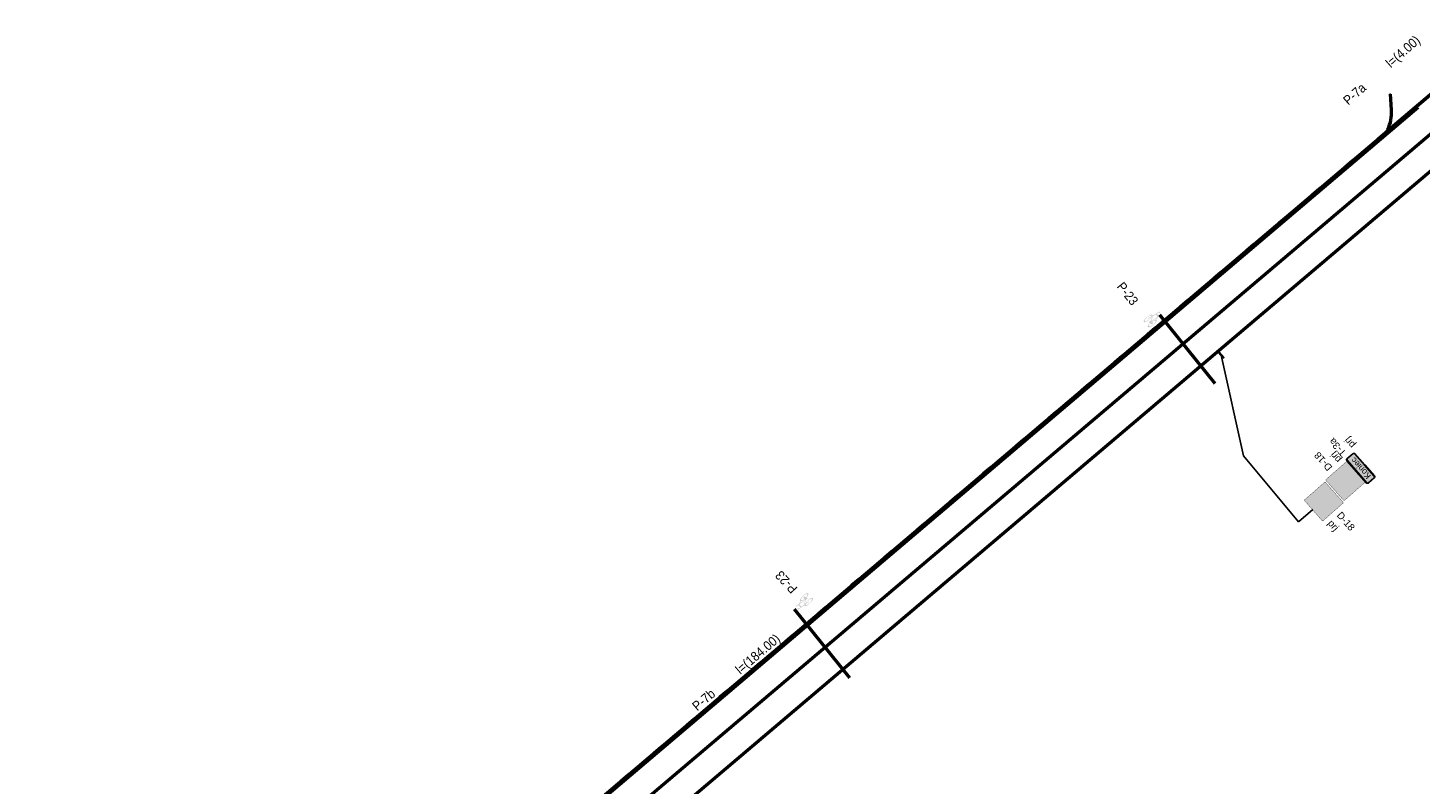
# Model space of a CAD drawing. Header units: metres. Extents: x 7429190 to 7432183, y 5709621 to 5711878.
# Tile 6 of 21: x 7429287 to 7429435, y 5709729 to 5709810. Entities that reach past the tile are written whole.
import ezdxf
from ezdxf.enums import TextEntityAlignment as Align

# ---------------------------------------------------------------- set-up
doc = ezdxf.new("R2010")
doc.units = ezdxf.units.M
doc.layers.add('_Brudnopis', color=22, linetype='Continuous', lineweight=50, plot=False)
doc.layers.add('D_1_KOCIE OCZKA', color=7, linetype='Continuous', lineweight=50)
doc.layers.add('gaPoziome', color=7, linetype='Continuous', lineweight=30)
for name, color, linetype in [('gaPionowe', 7, 'Continuous'), ('zzz.gaHSDlugosc', 7, 'Continuous'), ('zzz.gaHSDodTekst', 7, 'Continuous'), ('zzz.gaHSDomyslna', 7, 'Continuous'), ('zzz.gaHSKilometraz', 7, 'Continuous'), ('zzz.gaHSNazwa', 7, 'Continuous'), ('zzz.gaHSOpis', 7, 'Continuous'), ('zzz.gaHSStan', 7, 'Continuous'), ('zzz.gaHSTrasa', 7, 'Continuous'), ('zzz.gaVSDodTekst', 7, 'Continuous'), ('zzz.gaVSDomyslna', 7, 'Continuous'), ('zzz.gaVSNazwa', 7, 'Continuous'), ('zzz.gaVSStan', 7, 'Continuous'), ('zzz.gaVSWielkość', 7, 'Continuous')]:
    doc.layers.add(name, color=color, linetype=linetype)
doc.styles.add('GA-ATR-TEXT', font='arial.ttf', dxfattribs={"width": 0.9})
doc.styles.add('GA-SIGN-TEXT', font='txt')
doc.styles.add('GA4-HS-TEXT', font='arial.ttf', dxfattribs={"width": 0.9})
doc.styles.get("Standard").update_dxf_attribs({"font": 'simplex.shx'})
doc.dimstyles.new('GA-LEADER', dxfattribs={"dimtxt": 1, "dimasz": 1, "dimexe": 1, "dimexo": 1, "dimgap": 1, "dimtad": 1, "dimtxsty": 'Standard', "dimcen": 1, "dimadec": 0, "dimazin": 0, "dimtfac": 1, "dimtmove": 0, "dimatfit": 3, "dimfxl": 1, "dimarcsym": 0})

# ---------------------------------------------------------------- blocks, each defined once
blk = doc.blocks.new('gaVSPos')
blk.add_point((0, 0))
blk = doc.blocks.new('gaVSTVcolumn0')
at = {"color": 0, "linetype": 'ByBlock', "lineweight": -2}
for p, q in [((-400, -30), (400, -30)), ((-400, -60), (-400, -30)), ((400, -60), (-400, -60)), ((400, -30), (400, -60))]:
    blk.add_line(p, q, dxfattribs=at)
blk.add_circle((0, 0), 30, dxfattribs=at)
blk = doc.blocks.new('gaVScolumn0')
at = {"color": 0, "linetype": 'ByBlock', "lineweight": -2}
blk.add_line((0, 0), (0, 400), dxfattribs=at)
at = {"color": 7, "style": 'GA-ATR-TEXT', "width": 0.9}
blk.add_attdef('X2', text='', height=150, dxfattribs=at).set_placement((-50, 0), align=Align.BOTTOM_RIGHT)
blk = doc.blocks.new('*U80')
at = {"layer": 'zzz.gaVSDomyslna', "lineweight": 0}
h = blk.add_hatch(color=180, dxfattribs=at)
edge = h.paths.add_edge_path()
edge.add_line((-280, 594), (280, 594))
edge.add_arc((280, 580), 14, -0.0003, 89.9999, ccw=False)
edge.add_line((294, 580), (294, 20))
edge.add_arc((280, 20), 14, -89.9999, -0.0003, ccw=False)
edge.add_line((280, 6), (-280, 6))
edge.add_arc((-280, 20), 14, 180.0002, 269.9998, ccw=False)
edge.add_line((-294, 20), (-294, 580))
edge.add_arc((-280, 580), 14, 89.9999, 180.0002, ccw=False)
blk = doc.blocks.new('*U81')
at = {"layer": 'zzz.gaVSDomyslna', "color": 7, "lineweight": 0, "true_color": 0xffffff, "const_width": 6}
blk.add_lwpolyline([(280, 3), (-280, 3, -0.414214), (-297, 20), (-297, 580, -0.414214), (-280, 597), (280, 597, -0.414214), (297, 580), (297, 20, -0.414214), (280, 3, -1)], format="xyb", dxfattribs=at)
blk = doc.blocks.new('*U82')
at = {"layer": 'zzz.gaVSDomyslna', "lineweight": 0, "true_color": 0xffffff}
h = blk.add_hatch(color=7, dxfattribs=at)
h.paths.add_polyline_path([(168.75, 362.5, 0.414214), (86.25, 445), (-150, 445), (-150, 0), (-67.5, 0), (-67.5, 130), (86.25, 130, 0.414214), (168.75, 212.5)])
h.paths.add_polyline_path([(86.25, 219.531), (80, 212.5), (-67.5, 212.5), (-67.5, 362.5), (75, 362.5), (86.25, 349.375)], flags=16)
blk = doc.blocks.new('*U84')
at = {"layer": 'zzz.gaVSDomyslna', "color": 7, "true_color": 0xffffff}
for name, p in [('*U81', (0, 0)), ('*U82', (0, 80))]:
    blk.add_blockref(name, p, dxfattribs=at)
at = {"layer": 'zzz.gaVSDomyslna', "color": 180}
blk.add_blockref('*U80', (0, 0), dxfattribs=at)
blk = doc.blocks.new('*U79')
at = {"layer": 'zzz.gaVSDomyslna'}
blk.add_blockref('*U84', (0, 0), dxfattribs=at)
at = {"layer": 'zzz.gaVSDodTekst', "flags": 1}
blk.add_attdef('Addtext', text='', height=1, dxfattribs=at).set_placement((0, 0), align=Align.MIDDLE_LEFT)
at = {"layer": 'zzz.gaVSDomyslna', "flags": 1}
for tag in ['Height', 'Width', 'Position', 'Route', 'ItemNo', 'ID']:
    blk.add_attdef(tag, text='', height=1, dxfattribs=at).set_placement((0, 0), align=Align.MIDDLE_LEFT)
at = {"layer": 'zzz.gaVSNazwa', "style": 'GA-ATR-TEXT'}
blk.add_attdef('Name', text='', height=150, dxfattribs=at).set_placement((400, 375), align=Align.MIDDLE_LEFT)
at = {"layer": 'zzz.gaVSStan', "style": 'GA-ATR-TEXT'}
blk.add_attdef('State', text='', height=150, dxfattribs=at).set_placement((400, 120), align=Align.MIDDLE_LEFT)
at = {"layer": 'zzz.gaVSWielkość', "flags": 1}
blk.add_attdef('Size', text='', height=1, dxfattribs=at).set_placement((0, 0), align=Align.MIDDLE_LEFT)
blk = doc.blocks.new('gaHSPos')
at = {"color": 0, "linetype": 'Continuous', "lineweight": 0}
blk.add_point((0, 0), dxfattribs=at)
blk = doc.blocks.new('*U280')
at = {"layer": 'zzz.gaHSDomyslna', "color": 140}
for points in [[(9.33, 8.07, 0.12, 0.12, 0), (-0.08, 0.09, 0.12, 0.12, 0)], [(7.7, 6.38, 0.12, 0.12, 0), (8.47, 7.03, 0.12, 0.12, 0)], [(4.65, 3.79, 0.12, 0.12, 0), (5.42, 4.44, 0.12, 0.12, 0)], [(6.18, 5.08, 0.12, 0.12, 0), (6.94, 5.73, 0.12, 0.12, 0)], [(3.13, 2.5, 0.12, 0.12, 0), (3.89, 3.14, 0.12, 0.12, 0)], [(1.6, 1.2, 0.12, 0.12, 0), (2.37, 1.85, 0.12, 0.12, 0)], [(0.08, -0.09, 0.12, 0.12, 0), (0.84, 0.56, 0.12, 0.12, 0)]]:
    blk.add_lwpolyline(points, format="xyseb", dxfattribs=at)
at = {"color": 140}
for p in [(9.4, 7.98), (0, 0)]:
    blk.add_blockref('gaHSPos', p, dxfattribs=at)
blk = doc.blocks.new('*U282')
at = {"layer": 'zzz.gaHSDomyslna', "color": 140}
for points in [[(0, 0, 0.24, 0.24, 0), (0.08, -1, 0.24, 0.24, 0)], [(0.14, -1.99, 0.24, 0.24, -0.062582), (0.01, -2.98, 0.24, 0.24, 0)]]:
    blk.add_lwpolyline(points, format="xyseb", dxfattribs=at)
at = {"color": 140}
for p in [(0, 0), (-0.29, -3.76)]:
    blk.add_blockref('gaHSPos', p, dxfattribs=at)
blk = doc.blocks.new('z.ga4.HSL-desc')
at = {"layer": 'zzz.gaHSDlugosc', "style": 'GA4-HS-TEXT', "width": 0.9}
blk.add_attdef('LENGTH', (6.03, 0.4), '', height=1, dxfattribs=at)
at = {"layer": 'zzz.gaHSDodTekst', "style": 'GA4-HS-TEXT', "width": 0.9, "flags": 1}
blk.add_attdef('ADDTEXT', (0, -2.74), '', height=1, dxfattribs=at)
at = {"layer": 'zzz.gaHSKilometraz', "style": 'GA4-HS-TEXT', "width": 0.9, "flags": 1}
for tag, p in [('POSITION', (0, -5.7)), ('ID', (0, -7.13))]:
    blk.add_attdef(tag, p, '', height=1, dxfattribs=at)
at = {"layer": 'zzz.gaHSNazwa', "style": 'GA4-HS-TEXT', "width": 0.9}
blk.add_attdef('NAME', (0, 0.4), '', height=1, dxfattribs=at)
at = {"layer": 'zzz.gaHSStan', "style": 'GA4-HS-TEXT', "width": 0.9}
blk.add_attdef('STATE', (0, -1.36), '', height=1, dxfattribs=at)
at = {"layer": 'zzz.gaHSTrasa', "style": 'GA4-HS-TEXT', "width": 0.9, "flags": 1}
blk.add_attdef('ROUTE', (0, -4.27), '', height=1, dxfattribs=at)
blk = doc.blocks.new('*U343')
at = {"linetype": 'Continuous', "lineweight": 0}
h = blk.add_hatch(color=0, dxfattribs=at)
edge = h.paths.add_edge_path()
edge.add_ellipse((-0.35, 0.6), major_axis=(0, 0.6), ratio=0.333333, start_angle=339.1791, end_angle=685.9352)
edge.add_line((-0.24, 1.1), (-0.23, 1.16))
edge.add_line((-0.23, 1.16), (0, 0.68))
edge.add_arc((-0.02, 0.67), 0.0247, 0, 26.5651, ccw=False)
edge.add_line((0.01, 0.67), (0.01, 0.42))
edge.add_arc((0.03, 0.42), 0.0247, 180, 270)
edge.add_line((0.03, 0.4), (0.08, 0.4))
edge.add_arc((0.08, 0.42), 0.0247, 270, 290.3551)
edge.add_line((0.08, 0.4), (0.16, 0.43))
edge.add_ellipse((0.35, 0.6), major_axis=(0, 0.6), ratio=0.333333, start_angle=106.5707, end_angle=378.3144)
edge.add_line((0.29, 1.17), (0.22, 1.52))
edge.add_line((0.22, 1.52), (0.25, 1.77))
edge.add_line((0.25, 1.77), (0.26, 1.77))
edge.add_line((0.26, 1.77), (0.27, 1.81))
edge.add_line((0.27, 1.81), (0.27, 1.86))
edge.add_line((0.27, 1.86), (0.14, 1.86))
edge.add_line((0.14, 1.86), (0.14, 1.81))
edge.add_line((0.14, 1.81), (0.2, 1.77))
edge.add_line((0.2, 1.77), (0.18, 1.64))
edge.add_line((0.18, 1.64), (-0.18, 1.64))
edge.add_line((-0.18, 1.64), (-0.16, 1.83))
edge.add_spline(control_points=[(-0.16, 1.83), (-0.16, 1.84), (-0.15, 1.86), (-0.12, 1.86), (-0.1, 1.86)], knot_values=[0, 0, 0, 0, 0.02025, 0.071822, 0.071822, 0.071822, 0.071822], degree=3, periodic=0)
edge.add_line((-0.1, 1.86), (-0.05, 1.86))
edge.add_line((-0.05, 1.86), (-0.05, 2))
edge.add_line((-0.05, 2), (-0.13, 2))
edge.add_spline(control_points=[(-0.13, 2), (-0.14, 2), (-0.15, 1.99), (-0.16, 1.99)], knot_values=[0.067484, 0.067484, 0.067484, 0.067484, 0.093736, 0.093736, 0.093736, 0.093736], degree=3, periodic=0)
edge.add_arc((-0.12, 1.92), 0.0817, 120.1379, 168.8933)
edge.add_line((-0.2, 1.93), (-0.28, 1.16))
h.paths.add_polyline_path([(-0.19, 1.5), (0.16, 1.5), (0.05, 0.7), (-0.22, 1.24)], flags=16)
edge = h.paths.add_edge_path(flags=16)
edge.add_ellipse((-0.35, 0.6), major_axis=(0, -0.45), ratio=0.350072, start_angle=159.1526, end_angle=502.0815, ccw=False)
edge.add_line((-0.29, 1.02), (-0.32, 0.73))
edge.add_arc((-0.34, 0.74), 0.0128, 322.797, 353.8856, ccw=False)
edge.add_line((-0.33, 0.73), (-0.36, 0.69))
edge.add_arc((-0.33, 0.66), 0.0365, 142.797, 180)
edge.add_line((-0.37, 0.66), (-0.37, 0.57))
edge.add_arc((-0.35, 0.57), 0.0128, 180, 270)
edge.add_line((-0.35, 0.56), (-0.35, 0.56))
edge.add_arc((-0.35, 0.57), 0.0128, 270, 333.0195)
edge.add_spline(control_points=[(-0.33, 0.57), (-0.32, 0.59), (-0.3, 0.63), (-0.28, 0.68), (-0.28, 0.7), (-0.28, 0.7)], knot_values=[0.007888, 0.007888, 0.007888, 0.007888, 0.089431, 0.152858, 0.158023, 0.158023, 0.158023, 0.158023], degree=3, periodic=0)
edge.add_line((-0.28, 0.7), (-0.25, 0.95))
edge = h.paths.add_edge_path(flags=16)
edge.add_line((0.2, 1.38), (0.25, 1.12))
edge.add_ellipse((0.35, 0.6), major_axis=(0, 0.6), ratio=0.333333, start_angle=390.3444, end_angle=440.4059)
edge.add_line((0.15, 0.7), (0.1, 0.7))
edge.add_line((0.1, 0.7), (0.2, 1.38))
edge = h.paths.add_edge_path(flags=16)
edge.add_ellipse((0.35, 0.6), major_axis=(0, -0.45), ratio=0.350072, start_angle=290.1309, end_angle=617.1604, ccw=False)
edge.add_line((0.2, 0.45), (0.35, 0.5))
edge.add_arc((0.28, 0.59), 0.119, 307.1318, 362.4334)
edge.add_line((0.4, 0.6), (0.4, 0.68))
edge.add_arc((0.37, 0.68), 0.0247, 0, 90)
edge.add_line((0.37, 0.7), (0.2, 0.7))
blk = doc.blocks.new('z.ga4.HSS-desc')
at = {"layer": 'zzz.gaHSDodTekst', "style": 'GA4-HS-TEXT', "width": 0.9, "flags": 1}
blk.add_attdef('ADDTEXT', (0, -2.74), '', height=1, dxfattribs=at)
at = {"layer": 'zzz.gaHSKilometraz', "style": 'GA4-HS-TEXT', "width": 0.9, "flags": 1}
for tag, p in [('POSITION', (0, -5.7)), ('ID', (0, -7.13))]:
    blk.add_attdef(tag, p, '', height=1, dxfattribs=at)
at = {"layer": 'zzz.gaHSNazwa', "style": 'GA4-HS-TEXT', "width": 0.9}
blk.add_attdef('NAME', (0, 0.4), '', height=1, dxfattribs=at)
at = {"layer": 'zzz.gaHSStan', "style": 'GA4-HS-TEXT', "width": 0.9}
blk.add_attdef('STATE', (0, -1.36), '', height=1, dxfattribs=at)
at = {"layer": 'zzz.gaHSTrasa', "style": 'GA4-HS-TEXT', "width": 0.9, "flags": 1}
blk.add_attdef('ROUTE', (0, -4.27), '', height=1, dxfattribs=at)
blk = doc.blocks.new('*U342')
at = {"linetype": 'Continuous', "lineweight": 0}
h = blk.add_hatch(color=0, dxfattribs=at)
edge = h.paths.add_edge_path()
edge.add_ellipse((-0.35, 0.6), major_axis=(0, 0.6), ratio=0.333333, start_angle=339.1791, end_angle=685.9352)
edge.add_line((-0.24, 1.1), (-0.23, 1.16))
edge.add_line((-0.23, 1.16), (0, 0.68))
edge.add_arc((-0.02, 0.67), 0.0247, 0, 26.5651, ccw=False)
edge.add_line((0.01, 0.67), (0.01, 0.42))
edge.add_arc((0.03, 0.42), 0.0247, 180, 270)
edge.add_line((0.03, 0.4), (0.08, 0.4))
edge.add_arc((0.08, 0.42), 0.0247, 270, 290.3551)
edge.add_line((0.08, 0.4), (0.16, 0.43))
edge.add_ellipse((0.35, 0.6), major_axis=(0, 0.6), ratio=0.333333, start_angle=106.5707, end_angle=378.3144)
edge.add_line((0.29, 1.17), (0.22, 1.52))
edge.add_line((0.22, 1.52), (0.25, 1.77))
edge.add_line((0.25, 1.77), (0.26, 1.77))
edge.add_line((0.26, 1.77), (0.27, 1.81))
edge.add_line((0.27, 1.81), (0.27, 1.86))
edge.add_line((0.27, 1.86), (0.14, 1.86))
edge.add_line((0.14, 1.86), (0.14, 1.81))
edge.add_line((0.14, 1.81), (0.2, 1.77))
edge.add_line((0.2, 1.77), (0.18, 1.64))
edge.add_line((0.18, 1.64), (-0.18, 1.64))
edge.add_line((-0.18, 1.64), (-0.16, 1.83))
edge.add_spline(control_points=[(-0.16, 1.83), (-0.16, 1.84), (-0.15, 1.86), (-0.12, 1.86), (-0.1, 1.86)], knot_values=[0, 0, 0, 0, 0.02025, 0.071822, 0.071822, 0.071822, 0.071822], degree=3, periodic=0)
edge.add_line((-0.1, 1.86), (-0.05, 1.86))
edge.add_line((-0.05, 1.86), (-0.05, 2))
edge.add_line((-0.05, 2), (-0.13, 2))
edge.add_spline(control_points=[(-0.13, 2), (-0.14, 2), (-0.15, 1.99), (-0.16, 1.99)], knot_values=[0.067484, 0.067484, 0.067484, 0.067484, 0.093736, 0.093736, 0.093736, 0.093736], degree=3, periodic=0)
edge.add_arc((-0.12, 1.92), 0.0817, 120.1379, 168.8933)
edge.add_line((-0.2, 1.93), (-0.28, 1.16))
h.paths.add_polyline_path([(-0.19, 1.5), (0.16, 1.5), (0.05, 0.7), (-0.22, 1.24)], flags=16)
edge = h.paths.add_edge_path(flags=16)
edge.add_ellipse((-0.35, 0.6), major_axis=(0, -0.45), ratio=0.350072, start_angle=159.1526, end_angle=502.0815, ccw=False)
edge.add_line((-0.29, 1.02), (-0.32, 0.73))
edge.add_arc((-0.34, 0.74), 0.0128, 322.797, 353.8856, ccw=False)
edge.add_line((-0.33, 0.73), (-0.36, 0.69))
edge.add_arc((-0.33, 0.66), 0.0365, 142.797, 180)
edge.add_line((-0.37, 0.66), (-0.37, 0.57))
edge.add_arc((-0.35, 0.57), 0.0128, 180, 270)
edge.add_line((-0.35, 0.56), (-0.35, 0.56))
edge.add_arc((-0.35, 0.57), 0.0128, 270, 333.0195)
edge.add_spline(control_points=[(-0.33, 0.57), (-0.32, 0.59), (-0.3, 0.63), (-0.28, 0.68), (-0.28, 0.7), (-0.28, 0.7)], knot_values=[0.007888, 0.007888, 0.007888, 0.007888, 0.089431, 0.152858, 0.158023, 0.158023, 0.158023, 0.158023], degree=3, periodic=0)
edge.add_line((-0.28, 0.7), (-0.25, 0.95))
edge = h.paths.add_edge_path(flags=16)
edge.add_line((0.2, 1.38), (0.25, 1.12))
edge.add_ellipse((0.35, 0.6), major_axis=(0, 0.6), ratio=0.333333, start_angle=390.3444, end_angle=440.4059)
edge.add_line((0.15, 0.7), (0.1, 0.7))
edge.add_line((0.1, 0.7), (0.2, 1.38))
edge = h.paths.add_edge_path(flags=16)
edge.add_ellipse((0.35, 0.6), major_axis=(0, -0.45), ratio=0.350072, start_angle=290.1309, end_angle=617.1604, ccw=False)
edge.add_line((0.2, 0.45), (0.35, 0.5))
edge.add_arc((0.28, 0.59), 0.119, 307.1318, 362.4334)
edge.add_line((0.4, 0.6), (0.4, 0.68))
edge.add_arc((0.37, 0.68), 0.0247, 0, 90)
edge.add_line((0.37, 0.7), (0.2, 0.7))
blk = doc.blocks.new('*U411')
at = {"layer": 'zzz.gaHSDomyslna', "color": 140}
blk.add_lwpolyline([(0, 0, 0.24, 0.24, 0.067069), (48.76, 31.23, 0.24, 0.24, 0), (144.58, 112.54, 0.24, 0.24, 0)], format="xyseb", dxfattribs=at)
at = {"color": 140}
for p in [(144.58, 112.54), (0, 0)]:
    blk.add_blockref('gaHSPos', p, dxfattribs=at)
blk = doc.blocks.new('spearator')
at = {"layer": 'D_1_KOCIE OCZKA'}
h = blk.add_hatch(color=12, dxfattribs=at)
h.dxf.hatch_style = 1
edge = h.paths.add_edge_path()
edge.add_line((7429810.88, 5710121.63), (7429811.64, 5710122.27))
edge.add_arc((7429811.59, 5710122.33), 0.075, 310.2315, 490.2315)
edge.add_line((7429811.54, 5710122.39), (7429810.78, 5710121.74))
edge.add_arc((7429810.83, 5710121.68), 0.075, 130.2315, 310.2315)
at = {"layer": 'D_1_KOCIE OCZKA', "lineweight": 18, "flags": 128}
blk.add_lwpolyline([(7429810.88, 5710121.63), (7429811.64, 5710122.27, 1), (7429811.54, 5710122.39), (7429810.78, 5710121.74, 1)], format="xyb", close=True, dxfattribs=at)
blk = doc.blocks.new('gaVSTVcolumn0R')
at = {"color": 0, "linetype": 'ByBlock', "lineweight": -2}
for p, q in [((400, 60), (-400, 60)), ((-400, 60), (-400, 30)), ((-400, 30), (400, 30)), ((400, 30), (400, 60))]:
    blk.add_line(p, q, dxfattribs=at)
blk = doc.blocks.new('*U448')
at = {"layer": 'zzz.gaVSDomyslna', "lineweight": 0}
h = blk.add_hatch(color=180, dxfattribs=at)
edge = h.paths.add_edge_path()
edge.add_line((-280, 594), (280, 594))
edge.add_arc((280, 580), 14, -0.0003, 89.9999, ccw=False)
edge.add_line((294, 580), (294, 20))
edge.add_arc((280, 20), 14, -89.9999, -0.0003, ccw=False)
edge.add_line((280, 6), (-280, 6))
edge.add_arc((-280, 20), 14, 180.0002, 269.9998, ccw=False)
edge.add_line((-294, 20), (-294, 580))
edge.add_arc((-280, 580), 14, 89.9999, 180.0002, ccw=False)
blk = doc.blocks.new('*U449')
at = {"layer": 'zzz.gaVSDomyslna', "color": 7, "lineweight": 0, "true_color": 0xffffff, "const_width": 6}
blk.add_lwpolyline([(280, 3), (-280, 3, -0.414214), (-297, 20), (-297, 580, -0.414214), (-280, 597), (280, 597, -0.414214), (297, 580), (297, 20, -0.414214), (280, 3, -1)], format="xyb", dxfattribs=at)
blk = doc.blocks.new('*U450')
at = {"layer": 'zzz.gaVSDomyslna', "lineweight": 0, "true_color": 0xffffff}
h = blk.add_hatch(color=7, dxfattribs=at)
h.paths.add_polyline_path([(168.75, 362.5, 0.414214), (86.25, 445), (-150, 445), (-150, 0), (-67.5, 0), (-67.5, 130), (86.25, 130, 0.414214), (168.75, 212.5)])
h.paths.add_polyline_path([(86.25, 219.531), (80, 212.5), (-67.5, 212.5), (-67.5, 362.5), (75, 362.5), (86.25, 349.375)], flags=16)
blk = doc.blocks.new('*U452')
at = {"layer": 'zzz.gaVSDomyslna', "color": 7, "true_color": 0xffffff}
for name, p in [('*U449', (0, 0)), ('*U450', (0, 80))]:
    blk.add_blockref(name, p, dxfattribs=at)
at = {"layer": 'zzz.gaVSDomyslna', "color": 180}
blk.add_blockref('*U448', (0, 0), dxfattribs=at)
blk = doc.blocks.new('*U447')
at = {"layer": 'zzz.gaVSDomyslna'}
blk.add_blockref('*U452', (0, 0), dxfattribs=at)
at = {"layer": 'zzz.gaVSDodTekst', "flags": 1}
blk.add_attdef('Addtext', text='', height=1, dxfattribs=at).set_placement((0, 0), align=Align.MIDDLE_LEFT)
at = {"layer": 'zzz.gaVSDomyslna', "flags": 1}
for tag in ['Height', 'Width', 'Position', 'Route', 'ItemNo', 'ID']:
    blk.add_attdef(tag, text='', height=1, dxfattribs=at).set_placement((0, 0), align=Align.MIDDLE_LEFT)
at = {"layer": 'zzz.gaVSNazwa', "style": 'GA-ATR-TEXT'}
blk.add_attdef('Name', text='', height=150, dxfattribs=at).set_placement((400, 375), align=Align.MIDDLE_LEFT)
at = {"layer": 'zzz.gaVSStan', "style": 'GA-ATR-TEXT'}
blk.add_attdef('State', text='', height=150, dxfattribs=at).set_placement((400, 120), align=Align.MIDDLE_LEFT)
at = {"layer": 'zzz.gaVSWielkość', "flags": 1}
blk.add_attdef('Size', text='', height=1, dxfattribs=at).set_placement((0, 0), align=Align.MIDDLE_LEFT)
blk = doc.blocks.new('*U455')
at = {"layer": 'zzz.gaVSDomyslna', "true_color": 0xffffff}
h = blk.add_hatch(color=7, dxfattribs=at)
edge = h.paths.add_edge_path()
edge.add_line((0, 0), (-318.47, 0))
edge.add_arc((-318.47, 30), 30, 179.999957, 270.000043, ccw=False)
edge.add_line((-348.47, 30), (-348.47, 200))
edge.add_arc((-318.47, 200), 30, 89.999957, 180.000043, ccw=False)
edge.add_line((-318.47, 230), (318.47, 230))
edge.add_arc((318.47, 200), 30, -0.000043, 90.000043, ccw=False)
edge.add_line((348.47, 200), (348.47, 30))
edge.add_arc((318.47, 30), 30, -90.000043, 0.000043, ccw=False)
edge.add_line((318.47, 0), (0, 0))
at = {"layer": 'zzz.gaVSDomyslna', "true_color": 0x000000}
h = blk.add_hatch(color=18, dxfattribs=at)
edge = h.paths.add_edge_path()
edge.add_line((0, 0), (0, 10))
edge.add_line((0, 10), (318.47, 10))
edge.add_arc((318.47, 30), 20, 269.999957, 360.000043)
edge.add_line((338.47, 30), (338.47, 200))
edge.add_arc((318.47, 200), 20, 359.999957, 450.000043)
edge.add_line((318.47, 220), (-318.47, 220))
edge.add_arc((-318.47, 200), 20, 89.999957, 180.000043)
edge.add_line((-338.47, 200), (-338.47, 30))
edge.add_arc((-318.47, 30), 20, 179.999957, 270.000043)
edge.add_line((-318.47, 10), (0, 10))
edge.add_line((0, 10), (0, 0))
edge.add_line((0, 0), (-318.47, 0))
edge.add_arc((-318.47, 30), 30, 179.999957, 270.000043, ccw=False)
edge.add_line((-348.47, 30), (-348.47, 200))
edge.add_arc((-318.47, 200), 30, 89.999957, 180.000043, ccw=False)
edge.add_line((-318.47, 230), (318.47, 230))
edge.add_arc((318.47, 200), 30, -0.000043, 90.000043, ccw=False)
edge.add_line((348.47, 200), (348.47, 30))
edge.add_arc((318.47, 30), 30, -90.000043, 0.000043, ccw=False)
edge.add_line((318.47, 0), (0, 0))
at = {"layer": 'zzz.gaVSDomyslna', "color": 7, "lineweight": 0, "true_color": 0xffffff}
blk.add_lwpolyline([(0, 0), (-318.47, 0, -0.414214), (-348.47, 30), (-348.47, 200, -0.414214), (-318.47, 230), (318.47, 230, -0.414214), (348.47, 200), (348.47, 30, -0.414214), (318.47, 0), (0, 0)], format="xyb", close=True, dxfattribs=at)
at = {"layer": 'zzz.gaVSDomyslna', "color": 18, "lineweight": 0, "true_color": 0x000000}
blk.add_lwpolyline([(0, 0), (0, 10), (318.47, 10, 0.414214), (338.47, 30), (338.47, 200, 0.414214), (318.47, 220), (-318.47, 220, 0.414214), (-338.47, 200), (-338.47, 30, 0.414214), (-318.47, 10), (0, 10), (0, 0), (-318.47, 0, -0.414214), (-348.47, 30), (-348.47, 200, -0.414214), (-318.47, 230), (318.47, 230, -0.414214), (348.47, 200), (348.47, 30, -0.414214), (318.47, 0), (0, 0)], format="xyb", close=True, dxfattribs=at)
blk = doc.blocks.new('*U454')
at = {"layer": 'zzz.gaVSDomyslna', "color": 18, "true_color": 0x000000, "style": 'GA-SIGN-TEXT'}
blk.add_text('Koniec', height=132, dxfattribs=at).set_placement((0, 49), align=Align.CENTER)
blk = doc.blocks.new('*U453')
at = {"layer": 'zzz.gaVSDomyslna'}
for name in ['*U455', '*U454']:
    blk.add_blockref(name, (0, 0), dxfattribs=at)
at = {"layer": 'zzz.gaVSDodTekst', "flags": 1}
blk.add_attdef('Addtext', text='', height=1, dxfattribs=at).set_placement((0, 0), align=Align.MIDDLE_LEFT)
at = {"layer": 'zzz.gaVSDomyslna', "flags": 1}
for tag in ['Width', 'Height', 'Position', 'Route', 'ItemNo', 'ID']:
    blk.add_attdef(tag, text='', height=1, dxfattribs=at).set_placement((0, 0), align=Align.MIDDLE_LEFT)
at = {"layer": 'zzz.gaVSNazwa', "style": 'GA-ATR-TEXT'}
blk.add_attdef('Name', text='', height=150, dxfattribs=at).set_placement((448.47, 190), align=Align.MIDDLE_LEFT)
at = {"layer": 'zzz.gaVSStan', "style": 'GA-ATR-TEXT'}
blk.add_attdef('State', text='', height=150, dxfattribs=at).set_placement((448.47, -65), align=Align.MIDDLE_LEFT)
at = {"layer": 'zzz.gaVSWielkość', "flags": 1}
blk.add_attdef('Size', text='', height=1, dxfattribs=at).set_placement((0, 0), align=Align.MIDDLE_LEFT)
blk = doc.blocks.new('*U474')
at = {"layer": 'zzz.gaHSDomyslna', "color": 140}
for points in [[(115.09, 96.15, 0.12, 0.12, 0), (116.61, 97.44, 0.12, 0.12, 0)], [(110.51, 92.27, 0.12, 0.12, 0), (112.04, 93.56, 0.12, 0.12, 0)], [(105.94, 88.38, 0.12, 0.12, 0), (107.46, 89.68, 0.12, 0.12, 0)], [(101.36, 84.5, 0.12, 0.12, 0), (102.89, 85.8, 0.12, 0.12, 0)], [(96.79, 80.62, 0.12, 0.12, 0), (98.31, 81.91, 0.12, 0.12, 0)], [(92.21, 76.74, 0.12, 0.12, 0), (93.74, 78.03, 0.12, 0.12, 0)], [(87.64, 72.86, 0.12, 0.12, 0), (89.16, 74.15, 0.12, 0.12, 0)], [(83.06, 68.98, 0.12, 0.12, 0), (84.59, 70.27, 0.12, 0.12, 0)], [(78.49, 65.09, 0.12, 0.12, 0), (80.01, 66.39, 0.12, 0.12, 0)], [(73.91, 61.21, 0.12, 0.12, 0), (75.44, 62.51, 0.12, 0.12, 0)], [(69.34, 57.33, 0.12, 0.12, 0), (70.86, 58.62, 0.12, 0.12, 0)], [(64.76, 53.45, 0.12, 0.12, 0), (66.29, 54.74, 0.12, 0.12, 0)], [(60.19, 49.57, 0.12, 0.12, 0), (61.71, 50.86, 0.12, 0.12, 0)], [(55.61, 45.68, 0.12, 0.12, 0), (57.14, 46.98, 0.12, 0.12, 0)], [(51.04, 41.8, 0.12, 0.12, 0), (52.56, 43.1, 0.12, 0.12, 0)], [(46.46, 37.92, 0.12, 0.12, 0), (47.99, 39.21, 0.12, 0.12, 0)], [(41.89, 34.04, 0.12, 0.12, 0), (43.41, 35.33, 0.12, 0.12, 0)], [(37.31, 30.16, 0.12, 0.12, 0), (38.84, 31.45, 0.12, 0.12, 0)]]:
    blk.add_lwpolyline(points, format="xyseb", dxfattribs=at)

msp = doc.modelspace()

# ---------------------------------------------------------------- linework, layer by layer
at = {"layer": '_Brudnopis'}
for points in [[(7429286.732, 5709678.999, 0.0703383), (7429339.523, 5709712.33), (7429504.247, 5709852.097), (7429586.697, 5709922.664)], [(7429319.744, 5709700.985, 0.0255288), (7429337.582, 5709714.618), (7429502.301, 5709854.381), (7429581.127, 5709921.845)]]:
    msp.add_lwpolyline(points, format="xyb", dxfattribs=at)
at = {"layer": '_Brudnopis', "flags": 128}
for points in [[(7429431.338, 5709798.366), (7429440.741, 5709806.344)], [(7429407.209, 5709778.913), (7429413.109, 5709771.598)], [(7429368.291, 5709747.522), (7429374.192, 5709740.207)]]:
    msp.add_lwpolyline(points, dxfattribs=at)
for points in [[(7429431.79, 5709802.421), (7429431.915, 5709800.757, -0.1358265), (7429431.503, 5709798.663)], [(7429434.774, 5709801.019), (7429335.641, 5709716.905, -0.0670695), (7429286.838, 5709685.646)], [(7429286.754, 5709685.827, 0.0670695), (7429335.512, 5709717.058), (7429431.338, 5709798.366, -0.0670695)]]:
    msp.add_lwpolyline(points, format="xyb", dxfattribs=at)

# ---------------------------------------------------------------- block references
at = {"layer": 'D_1_KOCIE OCZKA', "rotation": 0.06988272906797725}
for p in [(6589.759, -9381.785), (6586.25, -9384.76), (6582.742, -9387.735), (6579.236, -9390.714), (6575.728, -9393.689), (6572.22, -9396.664), (6568.713, -9399.641), (6565.205, -9402.616), (6561.699, -9405.594), (6558.191, -9408.569), (6554.682, -9411.545), (6551.173, -9414.518), (6547.665, -9417.494), (6544.159, -9420.472), (6540.651, -9423.447), (6537.142, -9426.423), (6533.636, -9429.399), (6530.127, -9432.375), (6526.622, -9435.353), (6523.113, -9438.328), (6519.605, -9441.303), (6516.098, -9444.28), (6512.59, -9447.255), (6509.082, -9450.231)]:
    msp.add_blockref('spearator', p, dxfattribs=at)
at = {"layer": 'gaPionowe', "rotation": 311.3360434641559}
for name, p, xscale, yscale in [('gaVSTVcolumn0', (7429413.8, 5709774.624), 0.001, 0.001), ('gaVSTVcolumn0R', (7429413.8, 5709774.624), 0.001, 0.001), ('gaVSTVcolumn0R', (7429413.8, 5709774.624), 0.001, 0.001), ('gaVScolumn0', (7429422.049, 5709756.854), 0.005, 0.005)]:
    msp.add_blockref(name, p, dxfattribs=dict(at, xscale=xscale, yscale=yscale))
msp.add_blockref('gaVSPos', (7429413.8, 5709774.624), dxfattribs=at)
at = {"layer": 'gaPionowe', "xscale": 0.005, "yscale": 0.005}
for name, p, rotation, values in [('*U453', (7429429.102, 5709762.935), 131.3360434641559, {'Name': 'T-3a', 'State': 'prj'}), ('*U447', (7429428.146, 5709762.168), 131.3360434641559, {'Name': 'D-18', 'State': 'prj'}), ('*U79', (7429423.61, 5709758.02), 311.3360434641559, {'Name': 'D-18', 'State': 'prj'})]:
    msp.add_blockref(name, p, dxfattribs=dict(at, rotation=rotation)).add_auto_attribs(values)
at = {"layer": 'gaPoziome'}
for name, p in [('*U474', (7429319.744, 5709700.985)), ('*U280', (7429431.338, 5709798.366)), ('*U282', (7429431.79, 5709802.421)), ('*U411', (7429286.754, 5709685.827))]:
    msp.add_blockref(name, p, dxfattribs=at)
at = {"layer": 'gaPoziome', "color": 140}
for name, p, rotation in [('*U342', (7429405.765, 5709777.88), 308.4891535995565), ('*U343', (7429370.044, 5709748.965), 133.0520364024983)]:
    msp.add_blockref(name, p, dxfattribs=dict(at, rotation=rotation))
at = {"layer": 'zzz.gaHSOpis'}
for name, p, rotation, values in [('z.ga4.HSL-desc', (7429427.607, 5709800.91), 41.2954359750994, {'LENGTH': 'l=(4.00)', 'NAME': 'P-7a'}), ('z.ga4.HSS-desc', (7429402.297, 5709781.65), 308.4891535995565, {'NAME': 'P-23'}), ('z.ga4.HSS-desc', (7429369.02, 5709750.061), 133.0520364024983, {'NAME': 'P-23'}), ('z.ga4.HSL-desc', (7429358.22, 5709736.325), 40.31442587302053, {'LENGTH': 'l=(184.00)', 'NAME': 'P-7b'})]:
    msp.add_blockref(name, p, dxfattribs=dict(at, rotation=rotation)).add_auto_attribs(values)

# ---------------------------------------------------------------- leaders
at = {"layer": 'gaPionowe'}
msp.add_leader([(7429413.8, 5709774.624), (7429416.188, 5709763.877), (7429422.049, 5709756.854)], dimstyle='GA-LEADER', override={"dimasz": 0.3}, dxfattribs=at)

doc.saveas('drawing.dxf')
